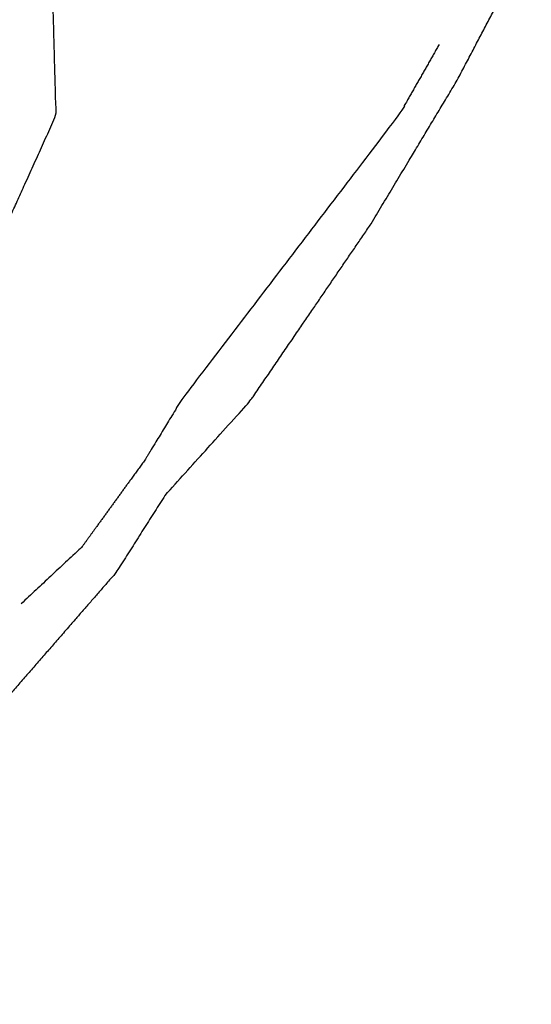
# Model space of a CAD drawing. Header units: millimetres. Extents: x -516 to 517, y -558 to 558.
# Tile 190 of 256: x 497.91 to 499.5, y -500.3 to -497.24. Entities that reach past the tile are written whole.
import ezdxf

# ---------------------------------------------------------------- set-up
doc = ezdxf.new("R2010")
doc.units = ezdxf.units.MM
doc.layers.add('Tressé - Pouf', color=7, linetype='Continuous', true_color=0x000000)

msp = doc.modelspace()

# ---------------------------------------------------------------- linework, layer by layer
at = {"layer": 'Tressé - Pouf', "color": 18, "lineweight": -3, "true_color": 0x000000}
for points, knots in [([(497.2507, -499.6738), (497.34, -499.5557), (497.4292, -499.4375), (497.4205, -499.3645), (497.4119, -499.2915), (497.4917, -499.1082), (497.5715, -498.9248), (497.6443, -498.7305), (497.717, -498.5361), (497.7529, -498.2935), (497.7888, -498.0508), (497.9061, -497.7917), (498.0234, -497.5327), (498.0146, -497.2161), (498.0059, -496.8994), (497.9148, -496.5245), (497.8237, -496.1497), (497.6233, -495.962), (497.4229, -495.7744), (497.2961, -495.462), (497.1694, -495.1497), (497.1084, -494.6427), (497.0474, -494.1357), (496.6754, -493.8713), (496.3035, -493.6069), (495.9739, -493.1456), (495.6443, -492.6843), (495.381, -492.0807), (495.1177, -491.4771), (495.4651, -491.2517), (495.8125, -491.0264), (495.1843, -490.9442), (494.5562, -490.8621), (494.7336, -490.5732), (494.9111, -490.2844), (494.3997, -490.2133), (493.8882, -490.1421), (493.8289, -489.7382), (493.7695, -489.3342), (493.4453, -489.4081), (493.1211, -489.4819), (492.748, -489.1519), (492.375, -488.8218), (492.4518, -488.2969), (492.5286, -487.772)], [0, 0, 0, 1, 1, 2, 2, 3, 3, 4, 4, 5, 5, 6, 6, 7, 7, 8, 8, 9, 9, 10, 10, 11, 11, 12, 12, 13, 13, 14, 14, 15, 15, 16, 16, 17, 17, 18, 18, 19, 19, 20, 20, 21, 21, 21.7536, 21.7536, 21.7536]), ([(498.3628, -498.7166), (498.4955, -498.5696), (498.6282, -498.4226), (498.8154, -498.1486), (499.0027, -497.8745), (499.1373, -497.6504), (499.272, -497.4263), (499.3882, -497.2061), (499.5044, -496.986)], [6.841432, 6.841432, 6.841432, 7, 7, 8, 8, 9, 9, 9.996934, 9.996934, 9.996934]), ([(499.2172, -497.3125), (499.1558, -497.4202), (499.0945, -497.5278), (498.7546, -497.9729), (498.4148, -498.418), (498.3579, -498.5115), (498.301, -498.605), (498.2021, -498.7415), (498.1033, -498.8779), (498.0089, -498.966), (497.9146, -499.054)], [1693.5634, 1693.5634, 1693.5634, 1694, 1694, 1695, 1695, 1696, 1696, 1697, 1697, 1697.221272, 1697.221272, 1697.221272]), ([(498.3627, -498.7165), (498.2862, -498.837), (498.2097, -498.9575), (497.9814, -499.2194), (497.7532, -499.4812), (497.5132, -499.7296), (497.2732, -499.978), (497.1043, -500.1397), (496.9354, -500.3013)], [14.876749, 14.876749, 14.876749, 15, 15, 16, 16, 17, 17, 17.954776, 17.954776, 17.954776])]:
    msp.add_open_spline(points, degree=2, knots=knots, dxfattribs=at)

doc.saveas('drawing.dxf')
